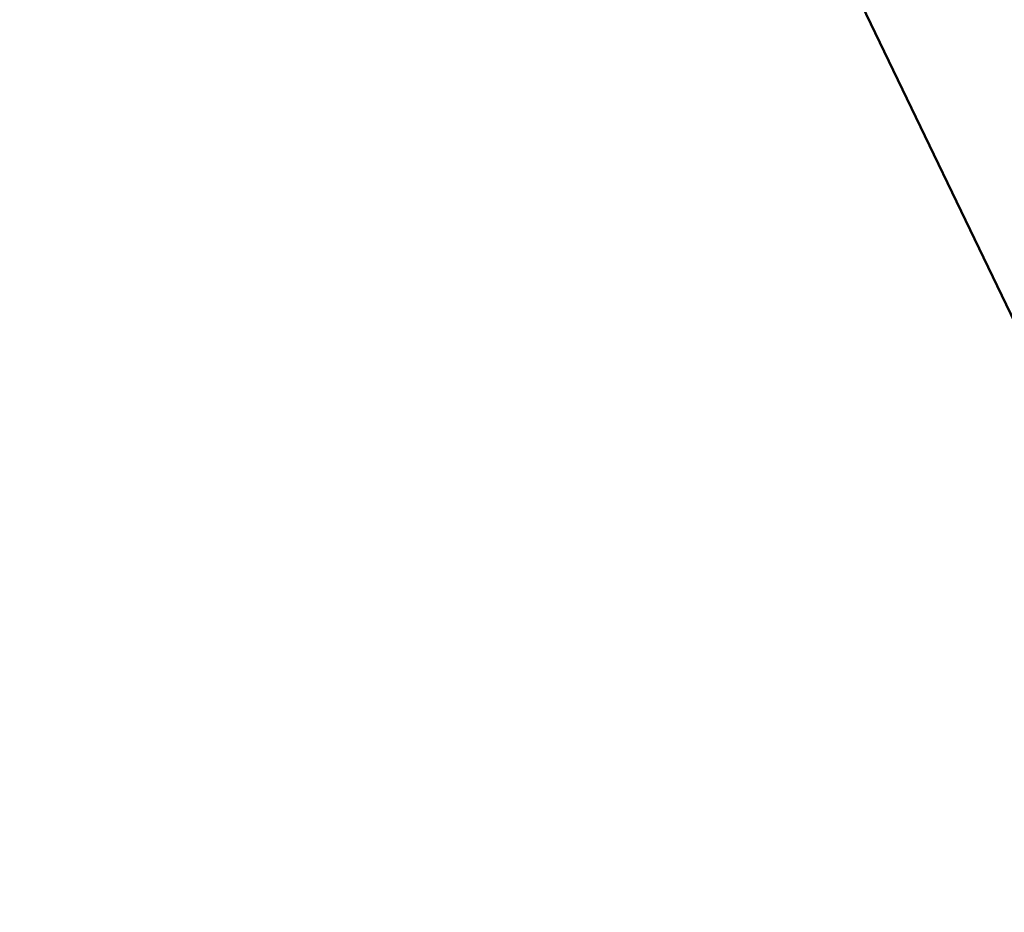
# Model space of a CAD drawing. Header units: millimetres. Extents: x -610 to 610, y -610 to 637.
# Tile 184 of 256: x -60.454 to -59.478, y -16.397 to -15.512. Entities that reach past the tile are written whole.
import ezdxf

# ---------------------------------------------------------------- set-up
doc = ezdxf.new("R2010")
doc.units = ezdxf.units.MM
doc.layers.add('E-LITE-EQPM', color=33, linetype='Continuous', lineweight=50)

# ---------------------------------------------------------------- blocks, each defined once
blk = doc.blocks.new('32100_33394_33395_33398_33399_33417_33418_JUSTFAN_motor - JUST FAN-458623-_3D_')
at = {"layer": 'E-LITE-EQPM'}
mesh = blk.add_polyface(dxfattribs=at)
corners = [(0, -39.37999, 595.46089), (-19.69, -34.10407, 595.46089), (-34.10407, -19.69, 595.46089), (-39.37999, 0, 595.46089), (-34.10407, 19.69, 595.46089), (-19.69, 34.10407, 595.46089), (0, 39.37999, 595.46089), (0, 61.99351, 595.46089), (-26.89798, 55.85423, 595.46089), (-48.46848, 38.65232, 595.46089), (-60.43921, 13.79485, 595.46089), (-60.43921, -13.79485, 595.46089), (-48.46848, -38.65232, 595.46089), (-26.89798, -55.85423, 595.46089), (0, -61.99351, 595.46089)]
mesh.append_faces([[corners[k] for k in face] for face in [(8, 5, 6, 7)]], dxfattribs={"vtx0": -1})
mesh.append_faces([[corners[k] for k in face] for face in [(5, 8, 9)]], dxfattribs={"vtx0": -1, "vtx2": -1})
mesh.append_faces([[corners[k] for k in face] for face in [(12, 13, 1, 2), (11, 12, 2, 3), (10, 11, 3, 4), (9, 10, 4, 5)]], dxfattribs={"vtx1": -1, "vtx3": -1})
mesh.append_faces([[corners[k] for k in face] for face in [(13, 14, 0, 1)]], dxfattribs={"vtx3": -1})
mesh = blk.add_polyface(dxfattribs=at)
corners = [(-73.89552, -6.09099, 613.82976), (-69.18535, -25.9979, 613.82976), (-59.50163, -44.01724, 613.82976), (-60.56633, -44.71881, 611.52779), (-67.69209, -32.81907, 611.43935), (-72.59283, -19.84412, 611.47038), (-75.11209, -6.21544, 611.6203), (-63.94185, -39.08184, 611.48593), (-64.34349, -35.00757, 613.82976), (-71.54044, -16.04445, 613.82976), (-70.14246, -26.3316, 611.4549)]
mesh.append_faces([[corners[k] for k in face] for face in [(4, 8, 7), (8, 4, 1)]], dxfattribs={"vtx0": -1, "vtx1": -1})
mesh.append_faces([[corners[k] for k in face] for face in [(1, 4, 10), (5, 9, 1)]], dxfattribs={"vtx0": -1, "vtx2": -1})
mesh.append_faces([[corners[k] for k in face] for face in [(3, 7, 2), (0, 9, 6)]], dxfattribs={"vtx1": -1})
mesh.append_faces([[corners[k] for k in face] for face in [(10, 5, 1), (8, 2, 7), (5, 6, 9)]], dxfattribs={"vtx1": -1, "vtx2": -1})

msp = doc.modelspace()

# ---------------------------------------------------------------- block references
at = {"layer": 'E-LITE-EQPM'}
msp.add_blockref('32100_33394_33395_33398_33399_33417_33418_JUSTFAN_motor - JUST FAN-458623-_3D_', (0, 0), dxfattribs=at)

doc.saveas('drawing.dxf')
